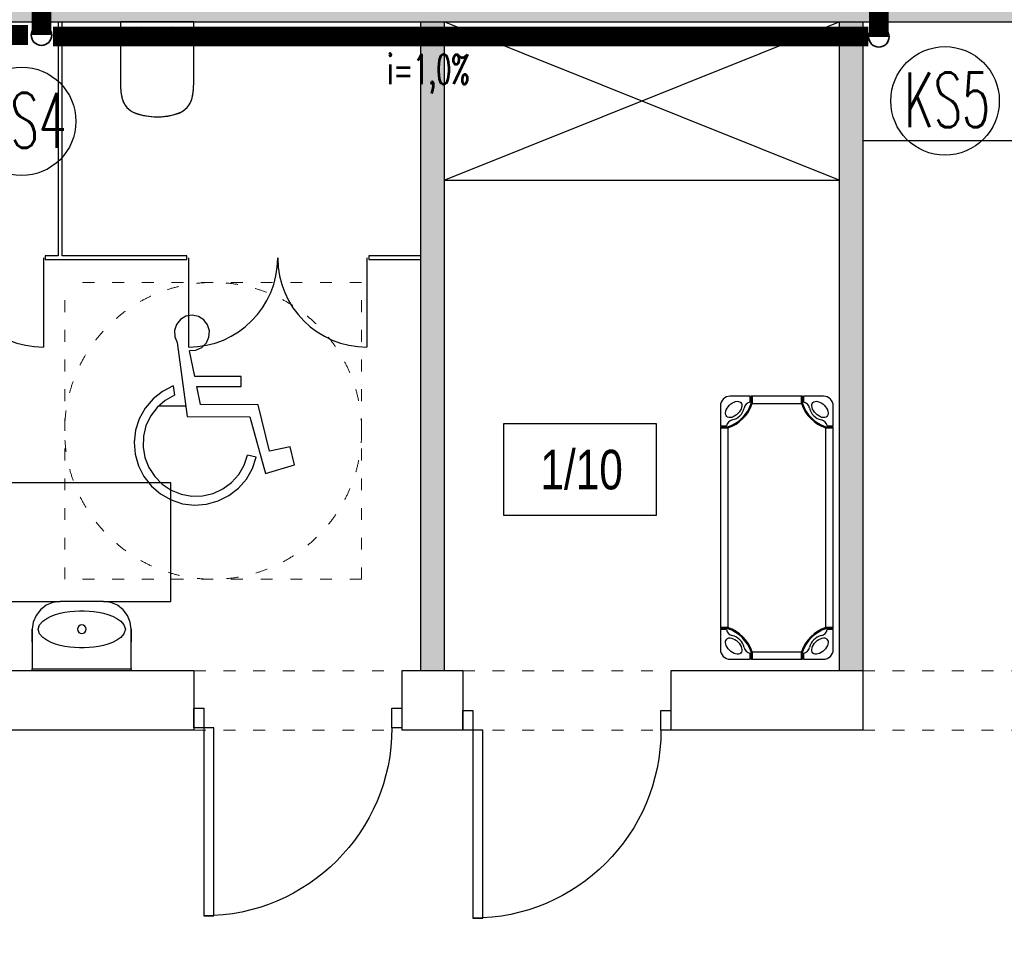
# Model space of a CAD drawing. Header units: millimetres. Extents: x 3698380 to 4312681, y 679670 to 844285.
# Tile 54 of 100: x 3979716 to 3984689, y 786330 to 791018. Entities that reach past the tile are written whole.
import ezdxf
from ezdxf.lldxf.tags import DXFTag

# ---------------------------------------------------------------- set-up
doc = ezdxf.new("R2010")
doc.units = ezdxf.units.MM
doc.header["$LTSCALE"] = 10
for name, pattern in [('ACAD_ISO03W100', [30, 12, -18]), ('ACAD_ISO10W100', [18, 12, -3, 0, -3]), ('CENTER', [2, 1.25, -0.25, 0.25, -0.25])]:
    doc.linetypes.add(name, pattern=pattern)
for name, color, linetype in [('! IS_KAN Opisy', 7, 'SOLID'), ('15_LINIA_CIENKA', 1, 'Continuous'), ('A_bloki', 252, 'Continuous'), ('A_kreskowanie', 8, 'Continuous'), ('A_opis_pom', 3, 'Continuous'), ('A_podciąg', 8, '300118_49_XR_0034$0$300118_49_XR_0033$0$( Dashed )'), ('A_sc_istn', 252, 'Continuous'), ('A_sc_proj', 2, 'Continuous'), ('A_stolarka', 252, 'Continuous'), ('A_wymiary', 1, 'Continuous'), ('MUREK', 6, 'Continuous'), ('W', 8, 'CENTER')]:
    doc.layers.add(name, color=color, linetype=linetype)
for name, color, linetype, lineweight in [('0 20 cienka', 8, 'Continuous', 20), ('A-DOOR', 7, 'Continuous', 9), ('HVAC_KS_odpływowe', 22, 'Continuous', 35), ('HVAC_KS_podposadz', 96, 'DASHED', 60), ('HVAC_KS_podstropowa', 54, 'ACAD_ISO10W100', 35), ('IS_Grafika', 7, 'Continuous', 20), ('P-SANR-FIXT', 7, 'Continuous', 9)]:
    doc.layers.add(name, color=color, linetype=linetype, lineweight=lineweight)
doc.styles.add('253.Legenda_wodkan$0$simplex', font='simplex.shx')
doc.styles.add('Strzałki', font='ic-isocp.shx', dxfattribs={"width": 0.8})
tags = doc.linetypes.add('300118_49_XR_0034$0$300118_49_XR_0033$0$( Dashed )', pattern=[0.75, 0.5, -0.25]).pattern_tags.tags
tags[6:7] = [DXFTag(74, 4), DXFTag(75, 0), DXFTag(340, '0'), DXFTag(46, 1.0), DXFTag(50, 0.0), DXFTag(44, 0.0), DXFTag(45, 0.0)]
tags[4:5] = [DXFTag(74, 4), DXFTag(75, 0), DXFTag(340, '0'), DXFTag(46, 1.0), DXFTag(50, 0.0), DXFTag(44, 0.0), DXFTag(45, 0.0)]
tags = doc.linetypes.add('DASHED', pattern=[19.05, 12.7, -6.35]).pattern_tags.tags
tags[6:7] = [DXFTag(74, 4), DXFTag(75, 0), DXFTag(340, '0'), DXFTag(46, 1.0), DXFTag(50, 0.0), DXFTag(44, 0.0), DXFTag(45, 0.0)]
tags[4:5] = [DXFTag(74, 4), DXFTag(75, 0), DXFTag(340, '0'), DXFTag(46, 1.0), DXFTag(50, 0.0), DXFTag(44, 0.0), DXFTag(45, 0.0)]
tags = doc.linetypes.add('SOLID', pattern=[10, 10, 0]).pattern_tags.tags
tags[6:7] = [DXFTag(74, 4), DXFTag(75, 0), DXFTag(340, '0'), DXFTag(46, 0.0), DXFTag(50, 0.0), DXFTag(44, 0.0), DXFTag(45, 0.0)]
tags[4:5] = [DXFTag(74, 4), DXFTag(75, 0), DXFTag(340, '0'), DXFTag(46, 0.0), DXFTag(50, 0.0), DXFTag(44, 0.0), DXFTag(45, 0.0)]

# ---------------------------------------------------------------- blocks, each defined once
blk = doc.blocks.new('Łóżeczko przedszkolne Śpioszek - niebieskie _Nowa Szkoła_ - Łóżeczko przedszkolne Śpioszek - niebieskie _Nowa Szkoła_-1786863-1 PIĘTRO')
at = {"layer": 'A_bloki'}
for p, q in [((15, 57), (5, 57)), ((15, 54), (15, 57)), ((15.5, 56.5), (15, 56.5)), ((16.03, 57), (15.5, 57)), ((15.5, 56.99), (15.5, 57)), ((15.5, 57), (15.5, 56.99)), ((16.03, 56.99), (15.5, 56.99)), ((16.03, 56.99), (15.5, 56.99)), ((116.97, 57), (16.03, 57)), ((16.03, 56.99), (16.03, 57)), ((16.03, 57), (16.03, 56.99)), ((116.97, 56.99), (16.03, 56.99)), ((16.03, 56.76), (16.03, 56.63)), ((16.03, 56.48), (16.03, 56.63)), ((16.03, 56.63), (16.03, 56.48)), ((16.03, 56.3), (16.03, 56.48)), ((16.03, 56.48), (16.03, 56.3)), ((16.03, 56.09), (16.03, 56.29)), ((16.03, 56.29), (16.03, 56.09)), ((16.03, 55.89), (16.03, 56.09)), ((16.03, 56.09), (16.03, 55.89)), ((16.03, 55.69), (16.03, 55.89)), ((16.03, 55.89), (16.03, 55.69)), ((16.03, 55.49), (16.03, 55.69)), ((16.03, 55.69), (16.03, 55.49)), ((16.03, 55.29), (16.03, 55.49)), ((16.03, 55.49), (16.03, 55.29)), ((16.03, 55.09), (16.03, 55.29)), ((16.03, 55.29), (16.03, 55.09)), ((16.03, 54.88), (16.03, 55.09)), ((16.03, 55.09), (16.03, 54.88)), ((16.03, 54.66), (16.03, 54.88)), ((16.03, 54.88), (16.03, 54.66)), ((117.5, 57), (116.97, 57)), ((116.97, 56.99), (116.97, 57)), ((116.97, 57), (116.97, 56.99)), ((117.5, 56.99), (116.97, 56.99)), ((117.5, 56.99), (116.97, 56.99)), ((116.97, 56.63), (116.97, 56.76)), ((116.97, 56.48), (116.97, 56.63)), ((116.97, 56.63), (116.97, 56.48)), ((116.97, 56.3), (116.97, 56.48)), ((116.97, 56.48), (116.97, 56.3)), ((116.97, 56.09), (116.97, 56.29)), ((116.97, 56.29), (116.97, 56.09)), ((116.97, 55.89), (116.97, 56.09)), ((116.97, 56.09), (116.97, 55.89)), ((116.97, 55.69), (116.97, 55.89)), ((116.97, 55.89), (116.97, 55.69)), ((116.97, 55.49), (116.97, 55.69)), ((116.97, 55.69), (116.97, 55.49)), ((116.97, 55.29), (116.97, 55.49)), ((116.97, 55.49), (116.97, 55.29)), ((116.97, 55.09), (116.97, 55.29)), ((116.97, 55.29), (116.97, 55.09)), ((116.97, 54.88), (116.97, 55.09)), ((116.97, 55.09), (116.97, 54.88)), ((116.97, 54.66), (116.97, 54.88)), ((116.97, 54.88), (116.97, 54.66)), ((117.5, 56.99), (117.5, 57)), ((117.5, 57), (117.5, 56.99)), ((118, 56.5), (117.5, 56.5)), ((128, 57), (118, 57)), ((118, 57), (118, 54)), ((0, 52), (0, 42)), ((15, 54.5), (15.5, 54.5)), ((16.03, 53.19), (15.5, 53.19)), ((16.03, 54.46), (16.03, 54.66)), ((16.03, 54.66), (16.03, 54.46)), ((16.03, 54.28), (16.03, 54.46)), ((16.03, 54.46), (16.03, 54.28)), ((16.03, 54.11), (16.03, 54.28)), ((16.03, 54.28), (16.03, 54.11)), ((16.03, 53.96), (16.03, 54.11)), ((16.03, 54.11), (16.03, 53.96)), ((16.03, 53.81), (16.03, 53.96)), ((16.03, 53.96), (16.03, 53.81)), ((16.03, 53.67), (16.03, 53.81)), ((16.03, 53.81), (16.03, 53.67)), ((16.03, 53.55), (16.03, 53.67)), ((16.03, 53.67), (16.03, 53.55)), ((16.03, 53.54), (16.03, 53.42)), ((116.97, 53.19), (16.03, 53.19)), ((116.97, 54.46), (116.97, 54.66)), ((116.97, 54.66), (116.97, 54.46)), ((116.97, 54.28), (116.97, 54.46)), ((116.97, 54.46), (116.97, 54.28)), ((116.97, 54.11), (116.97, 54.28)), ((116.97, 54.28), (116.97, 54.11)), ((116.97, 53.96), (116.97, 54.11)), ((116.97, 53.81), (116.97, 53.96)), ((116.97, 53.67), (116.97, 53.81)), ((116.97, 53.81), (116.97, 53.67)), ((116.97, 53.55), (116.97, 53.67)), ((116.97, 53.67), (116.97, 53.55)), ((116.97, 53.42), (116.97, 53.54)), ((117.5, 53.19), (116.97, 53.19)), ((117.5, 54.5), (118, 54.5)), ((133, 42), (133, 52)), ((0, 42), (3, 42)), ((0, 41.5), (0, 40.97)), ((0.01, 41.5), (0, 41.5)), ((0, 41.5), (0.01, 41.5)), ((0.01, 40.97), (0, 40.97)), ((0, 40.97), (0, 16.03)), ((0, 40.97), (0.01, 40.97)), ((0.01, 41.5), (0.01, 40.97)), ((0.01, 41.5), (0.01, 40.97)), ((0.01, 40.97), (0.01, 16.03)), ((0.5, 42), (0.5, 41.5)), ((2.5, 41.5), (2.5, 42)), ((3.8, 41.5), (3.8, 40.97)), ((3.81, 40.97), (3.81, 16.03)), ((129.19, 16.03), (129.19, 40.97)), ((129.2, 40.97), (129.2, 41.5)), ((130, 42), (133, 42)), ((130.5, 42), (130.5, 41.5)), ((132.5, 41.5), (132.5, 42)), ((132.99, 41.5), (133, 41.5)), ((133, 41.5), (132.99, 41.5)), ((132.99, 40.97), (132.99, 41.5)), ((132.99, 40.97), (132.99, 41.5)), ((133, 40.97), (132.99, 40.97)), ((132.99, 40.97), (133, 40.97)), ((132.99, 16.03), (132.99, 40.97)), ((133, 40.97), (133, 41.5)), ((133, 16.03), (133, 40.97)), ((0, 16.03), (0, 15.5)), ((0, 16.03), (0.01, 16.03)), ((0.01, 16.03), (0, 16.03)), ((0.01, 15.5), (0, 15.5)), ((0, 15.5), (0.01, 15.5)), ((3, 15), (0, 15)), ((0, 15), (0, 5)), ((0.01, 16.03), (0.01, 15.5)), ((0.01, 16.03), (0.01, 15.5)), ((0.5, 15.5), (0.5, 15)), ((2.5, 15), (2.5, 15.5)), ((3.8, 16.03), (3.8, 15.5)), ((129.2, 15.5), (129.2, 16.03)), ((133, 15), (130, 15)), ((130.5, 15.5), (130.5, 15)), ((132.5, 15), (132.5, 15.5)), ((132.99, 16.03), (133, 16.03)), ((132.99, 15.5), (132.99, 16.03)), ((132.99, 15.5), (132.99, 16.03)), ((133, 16.03), (132.99, 16.03)), ((132.99, 15.5), (133, 15.5)), ((133, 15.5), (132.99, 15.5)), ((133, 15.5), (133, 16.03)), ((133, 5), (133, 15)), ((5, 0), (15, 0)), ((15, 0), (15, 3)), ((15.5, 2.5), (15, 2.5)), ((15, 0.5), (15.5, 0.5)), ((15.5, 3.81), (16.03, 3.81)), ((15.5, 0.01), (15.5, 0)), ((15.5, 0), (15.5, 0.01)), ((15.5, 0.01), (16.03, 0.01)), ((15.5, 0.01), (16.03, 0.01)), ((16.03, 3.81), (116.97, 3.81)), ((16.03, 3.58), (16.03, 3.46)), ((16.03, 3.45), (16.03, 3.33)), ((16.03, 3.33), (16.03, 3.45)), ((16.03, 3.33), (16.03, 3.19)), ((16.03, 3.19), (16.03, 3.33)), ((16.03, 3.19), (16.03, 3.04)), ((16.03, 3.04), (16.03, 3.19)), ((16.03, 3.04), (16.03, 2.89)), ((16.03, 2.89), (16.03, 3.04)), ((16.03, 2.89), (16.03, 2.72)), ((16.03, 2.72), (16.03, 2.89)), ((16.03, 2.72), (16.03, 2.54)), ((16.03, 2.54), (16.03, 2.72)), ((16.03, 2.54), (16.03, 2.34)), ((16.03, 2.34), (16.03, 2.54)), ((16.03, 2.34), (16.03, 2.12)), ((16.03, 2.12), (16.03, 2.34)), ((16.03, 2.12), (16.03, 1.91)), ((16.03, 1.91), (16.03, 2.12)), ((16.03, 1.91), (16.03, 1.71)), ((16.03, 1.71), (16.03, 1.91)), ((16.03, 1.71), (16.03, 1.51)), ((16.03, 1.51), (16.03, 1.71)), ((16.03, 1.51), (16.03, 1.31)), ((16.03, 1.31), (16.03, 1.51)), ((16.03, 1.31), (16.03, 1.11)), ((16.03, 1.11), (16.03, 1.31)), ((16.03, 1.11), (16.03, 0.91)), ((16.03, 0.91), (16.03, 1.11)), ((16.03, 0.91), (16.03, 0.71)), ((16.03, 0.71), (16.03, 0.91)), ((16.03, 0.7), (16.03, 0.52)), ((16.03, 0.52), (16.03, 0.7)), ((16.03, 0.52), (16.03, 0.37)), ((16.03, 0.37), (16.03, 0.52)), ((16.03, 0.37), (16.03, 0.24)), ((16.03, 0.01), (16.03, 0)), ((16.03, 0), (16.03, 0.01)), ((16.03, 0.01), (116.97, 0.01)), ((116.97, 3.81), (117.5, 3.81)), ((116.97, 3.46), (116.97, 3.58)), ((116.97, 3.33), (116.97, 3.45)), ((116.97, 3.45), (116.97, 3.33)), ((116.97, 3.19), (116.97, 3.33)), ((116.97, 3.33), (116.97, 3.19)), ((116.97, 3.04), (116.97, 3.19)), ((116.97, 3.19), (116.97, 3.04)), ((116.97, 2.89), (116.97, 3.04)), ((116.97, 3.04), (116.97, 2.89)), ((116.97, 2.72), (116.97, 2.89)), ((116.97, 2.89), (116.97, 2.72)), ((116.97, 2.54), (116.97, 2.72)), ((116.97, 2.72), (116.97, 2.54)), ((116.97, 2.34), (116.97, 2.54)), ((116.97, 2.54), (116.97, 2.34)), ((116.97, 2.12), (116.97, 2.34)), ((116.97, 2.34), (116.97, 2.12)), ((116.97, 1.91), (116.97, 2.12)), ((116.97, 2.12), (116.97, 1.91)), ((116.97, 1.71), (116.97, 1.91)), ((116.97, 1.91), (116.97, 1.71)), ((116.97, 1.51), (116.97, 1.71)), ((116.97, 1.31), (116.97, 1.51)), ((116.97, 1.11), (116.97, 1.31)), ((116.97, 1.31), (116.97, 1.11)), ((116.97, 0.91), (116.97, 1.11)), ((116.97, 1.11), (116.97, 0.91)), ((116.97, 0.71), (116.97, 0.91)), ((116.97, 0.91), (116.97, 0.71)), ((116.97, 0.52), (116.97, 0.7)), ((116.97, 0.7), (116.97, 0.52)), ((116.97, 0.37), (116.97, 0.52)), ((116.97, 0.52), (116.97, 0.37)), ((116.97, 0.24), (116.97, 0.37)), ((116.97, 0), (116.97, 0.01)), ((116.97, 0.01), (117.5, 0.01)), ((116.97, 0.01), (117.5, 0.01)), ((116.97, 0.01), (116.97, 0)), ((118, 2.5), (117.5, 2.5)), ((117.5, 0.5), (118, 0.5)), ((117.5, 0.01), (117.5, 0)), ((117.5, 0), (117.5, 0.01)), ((118, 3), (118, 0)), ((118, 0), (128, 0)), ((15.5, 0), (16.03, 0)), ((16.03, 0), (116.97, 0)), ((116.97, 0), (117.5, 0))]:
    blk.add_line(p, q, dxfattribs=at)
at = {"layer": 'A_bloki', "flags": 128}
for points in [[(15.5, 53.19), (15.5, 53.3), (15.5, 53.42), (15.5, 53.55), (15.5, 53.67), (15.5, 53.81), (15.5, 53.96), (15.5, 54.11), (15.5, 54.28), (15.5, 54.46), (15.5, 54.66), (15.5, 54.88), (15.5, 55.09), (15.5, 55.29), (15.5, 55.49), (15.5, 55.69), (15.5, 55.89), (15.5, 56.09), (15.5, 56.3), (15.5, 56.48), (15.5, 56.63), (15.5, 56.76), (15.5, 56.87), (15.5, 56.94), (15.5, 56.99)], [(16.03, 56.63), (16.03, 56.76), (16.03, 56.87), (16.03, 56.94), (16.03, 56.99)], [(16.03, 56.99), (16.03, 56.94), (16.03, 56.87), (16.03, 56.76)], [(116.97, 56.76), (116.97, 56.87), (116.97, 56.94), (116.97, 56.99)], [(116.97, 56.99), (116.97, 56.94), (116.97, 56.87), (116.97, 56.76), (116.97, 56.63)], [(117.5, 56.99), (117.5, 56.94), (117.5, 56.87), (117.5, 56.76), (117.5, 56.63), (117.5, 56.48), (117.5, 56.3), (117.5, 56.09), (117.5, 55.89), (117.5, 55.69), (117.5, 55.49), (117.5, 55.29), (117.5, 55.09), (117.5, 54.88), (117.5, 54.66), (117.5, 54.46), (117.5, 54.28), (117.5, 54.11), (117.5, 53.96), (117.5, 53.81), (117.5, 53.67), (117.5, 53.55), (117.5, 53.42), (117.5, 53.3), (117.5, 53.19)], [(3.17, 46.76), (2.83, 47.24), (2.63, 47.84), (2.59, 48.53), (2.71, 49.29), (2.98, 50.09), (3.39, 50.9), (3.94, 51.68), (4.59, 52.41), (5.32, 53.06), (6.1, 53.61), (6.91, 54.02), (7.71, 54.29), (8.47, 54.41), (9.16, 54.37), (9.76, 54.17), (10.24, 53.83)], [(10.24, 53.83), (10.59, 53.35), (10.79, 52.75), (10.83, 52.05), (10.71, 51.29), (10.44, 50.49), (10.02, 49.69), (9.48, 48.9), (8.83, 48.17), (8.1, 47.52), (7.31, 46.98), (6.51, 46.56), (5.71, 46.29), (4.95, 46.17), (4.25, 46.21), (3.65, 46.41), (3.17, 46.76)], [(16.03, 53.19), (16.03, 53.3), (16.03, 53.42), (16.03, 53.54)], [(16.03, 53.42), (16.03, 53.3), (16.03, 53.19)], [(116.97, 54.11), (116.97, 53.96), (116.97, 53.81)], [(116.97, 53.54), (116.97, 53.42), (116.97, 53.3), (116.97, 53.19)], [(116.97, 53.19), (116.97, 53.3), (116.97, 53.42)], [(129.83, 46.76), (129.35, 46.41), (128.75, 46.21), (128.05, 46.17), (127.29, 46.29), (126.49, 46.56), (125.69, 46.98), (124.9, 47.52), (124.17, 48.17), (123.52, 48.9), (122.98, 49.69), (122.56, 50.49), (122.29, 51.29), (122.17, 52.05), (122.21, 52.75), (122.41, 53.35), (122.76, 53.83)], [(122.76, 53.83), (123.24, 54.17), (123.84, 54.37), (124.53, 54.41), (125.29, 54.29), (126.09, 54.02), (126.9, 53.61), (127.68, 53.06), (128.41, 52.41), (129.06, 51.68), (129.61, 50.9), (130.02, 50.09), (130.29, 49.29), (130.41, 48.53), (130.37, 47.84), (130.17, 47.24), (129.83, 46.76)], [(0.01, 41.5), (0.06, 41.5), (0.13, 41.5), (0.24, 41.5), (0.37, 41.5), (0.52, 41.5), (0.7, 41.5), (0.91, 41.5), (1.11, 41.5), (1.31, 41.5), (1.51, 41.5), (1.71, 41.5), (1.91, 41.5), (2.12, 41.5), (2.34, 41.5), (2.54, 41.5), (2.72, 41.5), (2.89, 41.5), (3.04, 41.5), (3.19, 41.5), (3.33, 41.5), (3.45, 41.5), (3.58, 41.5), (3.7, 41.5), (3.81, 41.5)], [(3.81, 40.97), (3.7, 40.97), (3.58, 40.97), (3.45, 40.97), (3.33, 40.97), (3.19, 40.97), (3.04, 40.97), (2.89, 40.97), (2.72, 40.97), (2.54, 40.97), (2.34, 40.97), (2.12, 40.97), (1.91, 40.97), (1.71, 40.97), (1.51, 40.97), (1.31, 40.97), (1.11, 40.97), (0.91, 40.97), (0.7, 40.97), (0.52, 40.97), (0.37, 40.97), (0.24, 40.97), (0.13, 40.97), (0.06, 40.97), (0.01, 40.97)], [(0.01, 40.97), (0.06, 40.97), (0.13, 40.97), (0.24, 40.97), (0.37, 40.97), (0.52, 40.97), (0.7, 40.97), (0.91, 40.97), (1.11, 40.97), (1.31, 40.97), (1.51, 40.97), (1.71, 40.97), (1.91, 40.97), (2.12, 40.97), (2.34, 40.97), (2.54, 40.97), (2.72, 40.97), (2.89, 40.97), (3.04, 40.97), (3.19, 40.97), (3.33, 40.97), (3.45, 40.97), (3.58, 40.97), (3.7, 40.97), (3.81, 40.97)], [(129.19, 41.5), (129.3, 41.5), (129.42, 41.5), (129.55, 41.5), (129.67, 41.5), (129.81, 41.5), (129.96, 41.5), (130.11, 41.5), (130.28, 41.5), (130.46, 41.5), (130.66, 41.5), (130.88, 41.5), (131.09, 41.5), (131.29, 41.5), (131.49, 41.5), (131.69, 41.5), (131.89, 41.5), (132.09, 41.5), (132.3, 41.5), (132.48, 41.5), (132.63, 41.5), (132.76, 41.5), (132.87, 41.5), (132.94, 41.5), (132.99, 41.5)], [(132.99, 40.97), (132.94, 40.97), (132.87, 40.97), (132.76, 40.97), (132.63, 40.97), (132.48, 40.97), (132.3, 40.97), (132.09, 40.97), (131.89, 40.97), (131.69, 40.97), (131.49, 40.97), (131.29, 40.97), (131.09, 40.97), (130.88, 40.97), (130.66, 40.97), (130.46, 40.97), (130.28, 40.97), (130.11, 40.97), (129.96, 40.97), (129.81, 40.97), (129.67, 40.97), (129.55, 40.97), (129.42, 40.97), (129.3, 40.97), (129.19, 40.97)], [(129.19, 40.97), (129.3, 40.97), (129.42, 40.97), (129.55, 40.97), (129.67, 40.97), (129.81, 40.97), (129.96, 40.97), (130.11, 40.97), (130.28, 40.97), (130.46, 40.97), (130.66, 40.97), (130.88, 40.97), (131.09, 40.97), (131.29, 40.97), (131.49, 40.97), (131.69, 40.97), (131.89, 40.97), (132.09, 40.97), (132.3, 40.97), (132.48, 40.97), (132.63, 40.97), (132.76, 40.97), (132.87, 40.97), (132.94, 40.97), (132.99, 40.97)], [(0.01, 16.03), (0.06, 16.03), (0.13, 16.03), (0.24, 16.03), (0.37, 16.03), (0.52, 16.03), (0.7, 16.03), (0.91, 16.03), (1.11, 16.03), (1.31, 16.03), (1.51, 16.03), (1.71, 16.03), (1.91, 16.03), (2.12, 16.03), (2.34, 16.03), (2.54, 16.03), (2.72, 16.03), (2.89, 16.03), (3.04, 16.03), (3.19, 16.03), (3.33, 16.03), (3.45, 16.03), (3.58, 16.03), (3.7, 16.03), (3.81, 16.03)], [(3.81, 16.03), (3.7, 16.03), (3.58, 16.03), (3.45, 16.03), (3.33, 16.03), (3.19, 16.03), (3.04, 16.03), (2.89, 16.03), (2.72, 16.03), (2.54, 16.03), (2.34, 16.03), (2.12, 16.03), (1.91, 16.03), (1.71, 16.03), (1.51, 16.03), (1.31, 16.03), (1.11, 16.03), (0.91, 16.03), (0.7, 16.03), (0.52, 16.03), (0.37, 16.03), (0.24, 16.03), (0.13, 16.03), (0.06, 16.03), (0.01, 16.03)], [(3.81, 15.5), (3.7, 15.5), (3.58, 15.5), (3.45, 15.5), (3.33, 15.5), (3.19, 15.5), (3.04, 15.5), (2.89, 15.5), (2.72, 15.5), (2.54, 15.5), (2.34, 15.5), (2.12, 15.5), (1.91, 15.5), (1.71, 15.5), (1.51, 15.5), (1.31, 15.5), (1.11, 15.5), (0.91, 15.5), (0.7, 15.5), (0.52, 15.5), (0.37, 15.5), (0.24, 15.5), (0.13, 15.5), (0.06, 15.5), (0.01, 15.5)], [(129.19, 16.03), (129.3, 16.03), (129.42, 16.03), (129.55, 16.03), (129.67, 16.03), (129.81, 16.03), (129.96, 16.03), (130.11, 16.03), (130.28, 16.03), (130.46, 16.03), (130.66, 16.03), (130.88, 16.03), (131.09, 16.03), (131.29, 16.03), (131.49, 16.03), (131.69, 16.03), (131.89, 16.03), (132.09, 16.03), (132.3, 16.03), (132.48, 16.03), (132.63, 16.03), (132.76, 16.03), (132.87, 16.03), (132.94, 16.03), (132.99, 16.03)], [(132.99, 16.03), (132.94, 16.03), (132.87, 16.03), (132.76, 16.03), (132.63, 16.03), (132.48, 16.03), (132.3, 16.03), (132.09, 16.03), (131.89, 16.03), (131.69, 16.03), (131.49, 16.03), (131.29, 16.03), (131.09, 16.03), (130.88, 16.03), (130.66, 16.03), (130.46, 16.03), (130.28, 16.03), (130.11, 16.03), (129.96, 16.03), (129.81, 16.03), (129.67, 16.03), (129.55, 16.03), (129.42, 16.03), (129.3, 16.03), (129.19, 16.03)], [(132.99, 15.5), (132.94, 15.5), (132.87, 15.5), (132.76, 15.5), (132.63, 15.5), (132.48, 15.5), (132.3, 15.5), (132.09, 15.5), (131.89, 15.5), (131.69, 15.5), (131.49, 15.5), (131.29, 15.5), (131.09, 15.5), (130.88, 15.5), (130.66, 15.5), (130.46, 15.5), (130.28, 15.5), (130.11, 15.5), (129.96, 15.5), (129.81, 15.5), (129.67, 15.5), (129.55, 15.5), (129.42, 15.5), (129.3, 15.5), (129.19, 15.5)], [(10.24, 3.17), (9.76, 2.83), (9.16, 2.63), (8.47, 2.59), (7.71, 2.71), (6.91, 2.98), (6.1, 3.39), (5.32, 3.94), (4.59, 4.59), (3.94, 5.32), (3.39, 6.1), (2.98, 6.91), (2.71, 7.71), (2.59, 8.47), (2.63, 9.16), (2.83, 9.76), (3.17, 10.24)], [(3.17, 10.24), (3.65, 10.59), (4.25, 10.79), (4.95, 10.83), (5.71, 10.71), (6.51, 10.44), (7.31, 10.02), (8.1, 9.48), (8.83, 8.83), (9.48, 8.1), (10.02, 7.31), (10.44, 6.51), (10.71, 5.71), (10.83, 4.95), (10.79, 4.25), (10.59, 3.65), (10.24, 3.17)], [(122.76, 3.17), (122.41, 3.65), (122.21, 4.25), (122.17, 4.95), (122.29, 5.71), (122.56, 6.51), (122.98, 7.31), (123.52, 8.1), (124.17, 8.83), (124.9, 9.48), (125.69, 10.02), (126.49, 10.44), (127.29, 10.71), (128.05, 10.83), (128.75, 10.79), (129.35, 10.59), (129.83, 10.24)], [(129.83, 10.24), (130.17, 9.76), (130.37, 9.16), (130.41, 8.47), (130.29, 7.71), (130.02, 6.91), (129.61, 6.1), (129.06, 5.32), (128.41, 4.59), (127.68, 3.94), (126.9, 3.39), (126.09, 2.98), (125.29, 2.71), (124.53, 2.59), (123.84, 2.63), (123.24, 2.83), (122.76, 3.17)], [(15.5, 0.01), (15.5, 0.06), (15.5, 0.13), (15.5, 0.24), (15.5, 0.37), (15.5, 0.52), (15.5, 0.7), (15.5, 0.91), (15.5, 1.11), (15.5, 1.31), (15.5, 1.51), (15.5, 1.71), (15.5, 1.91), (15.5, 2.12), (15.5, 2.34), (15.5, 2.54), (15.5, 2.72), (15.5, 2.89), (15.5, 3.04), (15.5, 3.19), (15.5, 3.33), (15.5, 3.45), (15.5, 3.58), (15.5, 3.7), (15.5, 3.81)], [(16.03, 3.81), (16.03, 3.7), (16.03, 3.58)], [(16.03, 3.46), (16.03, 3.58), (16.03, 3.7), (16.03, 3.81)], [(16.03, 0.01), (16.03, 0.06), (16.03, 0.13), (16.03, 0.24), (16.03, 0.37)], [(16.03, 0.24), (16.03, 0.13), (16.03, 0.06), (16.03, 0.01)], [(116.97, 3.58), (116.97, 3.7), (116.97, 3.81)], [(116.97, 3.81), (116.97, 3.7), (116.97, 3.58), (116.97, 3.46)], [(116.97, 1.71), (116.97, 1.51), (116.97, 1.31)], [(116.97, 0.37), (116.97, 0.24), (116.97, 0.13), (116.97, 0.06), (116.97, 0.01)], [(116.97, 0.01), (116.97, 0.06), (116.97, 0.13), (116.97, 0.24)], [(117.5, 3.81), (117.5, 3.7), (117.5, 3.58), (117.5, 3.45), (117.5, 3.33), (117.5, 3.19), (117.5, 3.04), (117.5, 2.89), (117.5, 2.72), (117.5, 2.54), (117.5, 2.34), (117.5, 2.12), (117.5, 1.91), (117.5, 1.71), (117.5, 1.51), (117.5, 1.31), (117.5, 1.11), (117.5, 0.91), (117.5, 0.7), (117.5, 0.52), (117.5, 0.37), (117.5, 0.24), (117.5, 0.13), (117.5, 0.06), (117.5, 0.01)]]:
    blk.add_lwpolyline(points, dxfattribs=at)
at = {"layer": 'A_bloki'}
for centre, radius, start, end in [((5, 52), 5, 90, 180), ((128, 52), 5, 360, 90), ((-2.3, 59.3), 19.31, 288.3867, 341.5695), ((-2.3, 59.3), 18.81, 288.8936, 341.0613), ((4.3, 52.7), 7.89, 282.451, 347.549), ((16, 50), 4.12, 104.0321, 165.9679), ((135.3, 59.3), 19.31, 198.4305, 251.6133), ((135.3, 59.3), 18.81, 198.9387, 251.1064), ((117, 50), 4.12, 14.0321, 75.9679), ((128.7, 52.7), 7.89, 192.451, 257.549), ((6.98, 41.02), 4.1, 103.8707, 166.1293), ((126.02, 41.02), 4.1, 13.8707, 76.1293), ((6.98, 15.98), 4.1, 193.8707, 256.1293), ((-2.3, -2.3), 19.31, 18.4305, 71.6133), ((-2.3, -2.3), 18.81, 18.9387, 71.1064), ((135.3, -2.3), 19.31, 108.3867, 161.5695), ((135.3, -2.3), 18.81, 108.8936, 161.0613), ((126.02, 15.98), 4.1, 283.8707, 346.1293), ((4.3, 4.3), 7.89, 12.451, 77.549), ((128.7, 4.3), 7.89, 102.451, 167.549), ((5, 5), 5, 180, 270), ((16, 7), 4.12, 194.0321, 255.9679), ((117, 7), 4.12, 284.0321, 345.9679), ((128, 5), 5, 270, 360)]:
    blk.add_arc(centre, radius, start, end, dxfattribs=at)
for points in [[(15.5, 56.99), (15.5, 56.96), (15.5, 56.94), (15.5, 56.91)], [(117.5, 56.91), (117.5, 56.94), (117.5, 56.96), (117.5, 56.99)], [(0.09, 41.5), (0.06, 41.5), (0.04, 41.5), (0.01, 41.5)], [(132.99, 41.5), (132.96, 41.5), (132.94, 41.5), (132.91, 41.5)], [(0.01, 15.5), (0.04, 15.5), (0.06, 15.5), (0.09, 15.5)], [(132.91, 15.5), (132.94, 15.5), (132.96, 15.5), (132.99, 15.5)], [(15.5, 0.09), (15.5, 0.06), (15.5, 0.04), (15.5, 0.01)], [(117.5, 0.01), (117.5, 0.04), (117.5, 0.06), (117.5, 0.09)]]:
    blk.add_open_spline(points, degree=3, dxfattribs=at)
blk = doc.blocks.new('BS_WC WISZĄCE 2 - PlumbingFixture_GroheLimited_EuroCeramicFloorstandingWC_39329000_METRIC - 39329000-V9-1 PIĘTRO')
at = {"layer": 'A_bloki'}
for p, q in [((-18.54, 30.72), (-18.54, 8.6)), ((18.54, 8.6), (18.54, 30.72)), ((-18.54, 8.6), (-18.54, 0)), ((-10.24, 5.43), (-10.24, 4.1)), ((-5.26, 4.1), (-5.26, 5.36)), ((5.26, 5.36), (5.26, 4.1)), ((10.24, 4.1), (10.24, 5.43)), ((18.54, 0), (18.54, 8.6)), ((-18.54, 0), (18.54, 0)), ((-10.24, 4.1), (-7.75, 2.67)), ((-7.75, 2.67), (-5.26, 4.1)), ((5.26, 4.1), (7.75, 2.67)), ((7.75, 2.67), (10.24, 4.1))]:
    blk.add_line(p, q, dxfattribs=at)
at = {"layer": 'A_bloki', "flags": 128}
for points in [[(-10.72, 46.24), (-11.12, 46.09), (-11.52, 45.93), (-11.91, 45.75), (-12.29, 45.55), (-12.67, 45.34), (-13.03, 45.12), (-13.39, 44.88), (-13.74, 44.62), (-14.07, 44.36), (-14.4, 44.07), (-14.71, 43.78), (-15.01, 43.48), (-15.3, 43.16), (-15.58, 42.83), (-15.84, 42.49), (-16.09, 42.14), (-16.33, 41.78), (-16.55, 41.41), (-16.75, 41.03), (-16.94, 40.65), (-17.12, 40.26), (-17.28, 39.86), (-17.42, 39.45), (-17.55, 39.04), (-17.66, 38.63), (-17.71, 38.38)], [(-5.51, 47.56), (-6.16, 47.45), (-7.45, 47.18), (-8.73, 46.86), (-9.99, 46.48), (-10.72, 46.24)], [(-0.07, 48.03), (-0.93, 48.02), (-2.25, 47.96), (-3.56, 47.84), (-4.86, 47.67), (-5.36, 47.59)], [(10.72, 46.24), (9.47, 46.64), (8.2, 47), (6.92, 47.3), (5.63, 47.55), (4.32, 47.75), (3.02, 47.89), (1.7, 47.99), (0.39, 48.03), (0.06, 48.03)], [(17.71, 38.38), (17.61, 38.8), (17.5, 39.21), (17.36, 39.62), (17.21, 40.03), (17.05, 40.42), (16.87, 40.81), (16.67, 41.19), (16.46, 41.57), (16.23, 41.93), (15.99, 42.29), (15.74, 42.63), (15.47, 42.97), (15.19, 43.29), (14.89, 43.6), (14.58, 43.91), (14.27, 44.19), (13.94, 44.47), (13.59, 44.73), (13.24, 44.98), (12.88, 45.21), (12.51, 45.43), (12.14, 45.63), (11.75, 45.82), (11.36, 46), (10.96, 46.15), (10.72, 46.24)], [(-17.71, 38.38), (-17.99, 36.98), (-18.21, 35.57), (-18.31, 34.71)], [(18.32, 34.67), (18.29, 35.01), (18.09, 36.42), (17.83, 37.83), (17.71, 38.38)], [(-18.34, 34.48), (-18.38, 34.14), (-18.49, 32.72), (-18.54, 31.29), (-18.54, 30.72)], [(18.54, 30.72), (18.52, 32.15), (18.43, 33.58), (18.34, 34.44)]]:
    blk.add_lwpolyline(points, dxfattribs=at)
at = {"layer": 'A_bloki'}
for centre, radius, start, end in [((-7.22, 36.08), 10.74, 109.0058, 167.6399), ((0, 15.11), 32.92, 70.9942, 109.0058), ((7.22, 36.08), 10.74, 12.3601, 70.9942), ((17.25, 30.72), 35.79, 167.6399, 180), ((-17.25, 30.72), 35.79, 360, 12.3601), ((-15.44, 8.6), 3.1, 180, 214.986), ((15.44, 8.6), 3.1, 325.014, 360)]:
    blk.add_arc(centre, radius, start, end, dxfattribs=at)
for points, knots in [([(-17.98, 6.82), (-17.87, 6.66), (-17.62, 6.36), (-17.24, 6.08), (-16.96, 5.92), (-16.79, 5.84), (-16.66, 5.79), (-16.53, 5.74), (-16.4, 5.69), (-16.27, 5.66), (-16.13, 5.63), (-15.99, 5.6), (-15.8, 5.58), (-15.66, 5.56), (-15.56, 5.56)], [-1, -1, -1, -1, -0.8, -0.6, -0.5, -0.45, -0.4, -0.35, -0.3, -0.25, -0.2, -0.15, -0.1, 0, 0, 0, 0]), ([(15.56, 5.56), (15.7, 5.57), (15.89, 5.58), (16.1, 5.62), (16.23, 5.65), (16.4, 5.69), (16.57, 5.75), (16.7, 5.8), (16.89, 5.88), (17.2, 6.05), (17.62, 6.36), (17.87, 6.66), (17.98, 6.82)], [-1, -1, -1, -1, -0.85, -0.8125, -0.775, -0.7, -0.625, -0.5875, -0.55, -0.4, -0.2, 0, 0, 0, 0])]:
    blk.add_open_spline(points, degree=3, knots=knots, dxfattribs=at)
blk.add_open_spline([(-15.56, 5.56), (-14.52, 5.52), (-12.45, 5.46), (-9.34, 5.4), (-6.23, 5.35), (-3.12, 5.33), (0, 5.33), (3.11, 5.33), (6.23, 5.35), (9.34, 5.4), (12.45, 5.46), (14.52, 5.52), (15.56, 5.56)], degree=3, dxfattribs=at)
blk = doc.blocks.new('Umywalka toaletowa - 35x50 cm-976482-1 PIĘTRO')
at = {"layer": 'A_bloki'}
for p, q in [((11, 35), (-11, 35)), ((-25, 21), (-25, 1)), ((25, 1), (25, 21)), ((-25, 1), (25, 1))]:
    blk.add_line(p, q, dxfattribs=at)
at = {"layer": 'A_bloki', "flags": 128}
for points in [[(-11, 35), (-14.62, 34.52), (-18, 33.12), (-20.9, 30.9), (-23.12, 28), (-24.52, 24.62), (-25, 21)], [(25, 21), (24.52, 24.62), (23.12, 28), (20.9, 30.9), (18, 33.12), (14.62, 34.52), (11, 35)], [(-22, 21), (-21.32, 23.31), (-19.71, 25.14), (-17.72, 26.53), (-15.53, 27.61), (-13.24, 28.45), (-10.9, 29.11), (-8.5, 29.61), (-6.09, 29.97), (-3.66, 30.2), (-1.22, 30.32), (1.22, 30.32), (3.66, 30.2), (6.09, 29.97), (8.51, 29.61), (10.9, 29.11), (13.24, 28.45), (15.53, 27.61), (17.71, 26.54), (19.72, 25.14), (21.31, 23.31), (22, 21)], [(-25, 14.55), (-25, 15.39), (-25, 17.3), (-25, 19.17), (-25, 21)], [(22, 21), (21.31, 18.69), (19.72, 16.86), (17.71, 15.46), (15.53, 14.39), (13.24, 13.55), (10.9, 12.89), (8.51, 12.39), (6.09, 12.03), (3.66, 11.8), (1.22, 11.68), (-1.22, 11.68), (-3.66, 11.8), (-6.09, 12.03), (-8.5, 12.39), (-10.9, 12.89), (-13.24, 13.55), (-15.53, 14.39), (-17.72, 15.47), (-19.71, 16.86), (-21.32, 18.69), (-22, 21)], [(25, 21), (25, 19.17), (25, 17.3), (25, 15.39), (25, 14.55)], [(-25, 0), (-25, 0.72), (-25, 0.88)], [(25, 0.86), (25, 0.72), (25, 0)]]:
    blk.add_lwpolyline(points, dxfattribs=at)
at = {"layer": 'A_bloki'}
for start, end in [(0, 180), (180, 0)]:
    blk.add_arc((0, 21), 2.19, start, end, dxfattribs=at)
for points in [[(-25, 0), (-25, 0.22), (-25, 0.59), (-25, 0.93), (-25, 1), (-25, 1)], [(25, 1), (25, 1), (25, 0.93), (25, 0.59), (25, 0.22), (25, 0)]]:
    blk.add_open_spline(points, degree=3, dxfattribs=at)
at = {"layer": 'A_podciąg'}
for p, q in [((-45, 95), (-45, 35)), ((45, 95), (-45, 95)), ((45, 35), (45, 95)), ((-45, 35), (-11, 35)), ((11, 35), (45, 35))]:
    blk.add_line(p, q, dxfattribs=at)
blk = doc.blocks.new('Drzwi-dwuskrzydłowe-panelowe - D 80x200 OŚCIEŻNICA-1 DRZWI-5-976485-1 PIĘTRO')
at = {"layer": 'A_bloki'}
for p, q in [((-45, 0), (-45, -45)), ((45, 0), (45, -45))]:
    blk.add_line(p, q, dxfattribs=at)
for centre, start, end in [((-45, 0), 270, 0), ((45, 0), 180, 270)]:
    blk.add_arc(centre, 45, start, end, dxfattribs=at)
blk = doc.blocks.new('Drzwi-jednoskrzydłowe-panelowe - D-1 90x200 OŚCIEŻNICA-5 DRZWI-5-1256997-1 PIĘTRO')
at = {"layer": 'A_stolarka'}
for p, q in [((-47.5, 0), (-52.5, 0)), ((-52.5, 0), (-52.5, -10)), ((-47.5, -10), (-47.5, 0)), ((47.5, 0), (47.5, -10)), ((52.5, 0), (47.5, 0)), ((52.5, -10), (52.5, 0)), ((-52.5, -10), (-47.5, -10)), ((42.5, -10), (47.5, -10)), ((42.5, -105), (42.5, -10)), ((42.5, -10), (47.5, -10)), ((42.5, -105), (42.5, -10)), ((47.5, -10), (52.5, -10)), ((47.5, -10), (47.5, -105)), ((47.5, -10), (47.5, -105)), ((47.5, -105), (42.5, -105)), ((47.5, -105), (42.5, -105))]:
    blk.add_line(p, q, dxfattribs=at)
at = {"layer": 'A_stolarka', "lineweight": 18}
for p, q in [((-52.5, 0), (-47.5, 0)), ((-47.5, 0), (-47.5, -10)), ((47.5, -10), (47.5, 0)), ((47.5, 0), (52.5, 0)), ((-52.5, -10), (-52.5, -6.25)), ((52.5, -6.25), (52.5, -10)), ((-47.5, -10), (-52.5, -10)), ((52.5, -10), (47.5, -10))]:
    blk.add_line(p, q, dxfattribs=at)
at = {"layer": 'A_stolarka'}
blk.add_arc((47.5, -10), 95, 180, 270, dxfattribs=at)
blk = doc.blocks.new('A$C39F57054')
at = {"layer": '15_LINIA_CIENKA', "color": 8, "lineweight": 25}
for p, q in [((21.78, 79.55), (19.47, 78.21)), ((24.42, 79.99), (21.78, 79.55)), ((27.04, 79.47), (24.42, 79.99)), ((29.31, 78.06), (27.04, 79.47)), ((17.79, 76.13), (16.95, 73.6)), ((19.47, 78.21), (17.79, 76.13)), ((30.93, 75.93), (29.31, 78.06)), ((31.69, 73.37), (30.93, 75.93)), ((16.95, 73.6), (17.06, 70.93)), ((17.06, 70.93), (18.1, 68.47)), ((30.38, 68.28), (31.5, 70.7)), ((31.5, 70.7), (31.69, 73.37)), ((18.1, 68.47), (22.27, 37.34)), ((26.02, 65.33), (28.47, 66.41)), ((28.47, 66.41), (30.38, 68.28)), ((25.53, 54.23), (23.33, 65.02)), ((23.35, 65.19), (26.02, 65.33)), ((45.01, 54.15), (25.53, 54.23)), ((45, 49.89), (45.01, 54.15)), ((16.44, 50.18), (11.91, 47.86)), ((16.44, 50.18), (16.95, 46.37)), ((27.96, 42.35), (26.4, 49.97)), ((26.4, 49.97), (45, 49.89)), ((11.91, 47.86), (7.93, 44.7)), ((16.95, 46.37), (13.02, 44.12)), ((7.93, 44.7), (4.64, 40.82)), ((13.02, 44.12), (9.62, 41.12)), ((52.21, 42.25), (27.96, 42.35)), ((57.02, 22.69), (52.21, 42.25)), ((4.64, 40.82), (2.16, 36.38)), ((6.9, 37.49), (4.97, 33.4)), ((9.62, 41.12), (6.9, 37.49)), ((22.27, 37.34), (48.72, 37.23)), ((2.16, 36.38), (0.59, 31.55)), ((4.97, 33.4), (3.91, 28.99)), ((48.72, 37.23), (55.24, 13.3)), ((0.59, 31.55), (0, 26.5)), ((0, 26.5), (0.4, 21.43)), ((3.91, 28.99), (3.76, 24.47)), ((0.4, 21.43), (1.78, 16.53)), ((3.76, 24.47), (4.53, 20)), ((46.3, 16.77), (47.74, 21.06)), ((51.37, 20.24), (47.74, 21.06)), ((65.68, 24.58), (57.02, 22.69)), ((67.54, 17.02), (65.68, 24.58)), ((4.53, 20), (6.19, 15.79)), ((44.01, 12.86), (46.3, 16.77)), ((49.76, 15.42), (51.37, 20.24)), ((55.24, 13.3), (67.54, 17.02)), ((1.78, 16.53), (4.08, 12)), ((6.19, 15.79), (8.66, 11.99)), ((40.98, 9.49), (44.01, 12.86)), ((47.25, 11), (49.76, 15.42)), ((4.08, 12), (7.23, 8)), ((8.66, 11.99), (11.85, 8.78)), ((11.85, 8.78), (15.62, 6.27)), ((37.34, 6.8), (40.98, 9.49)), ((43.92, 7.15), (47.25, 11)), ((7.23, 8), (11.09, 4.69)), ((11.09, 4.69), (15.52, 2.2)), ((15.62, 6.27), (19.83, 4.58)), ((19.83, 4.58), (24.28, 3.77)), ((28.81, 3.89), (33.22, 4.91)), ((33.22, 4.91), (37.34, 6.8)), ((39.91, 4.02), (43.92, 7.15)), ((15.52, 2.2), (20.35, 0.61)), ((20.35, 0.61), (25.4, 0)), ((24.28, 3.77), (28.81, 3.89)), ((25.4, 0), (30.47, 0.38)), ((30.47, 0.38), (35.37, 1.74)), ((35.37, 1.74), (39.91, 4.02))]:
    blk.add_line(p, q, dxfattribs=at)
at = {"layer": 'W', "color": 8, "linetype": 'Continuous', "ltscale": 4}
blk.add_line((21.69, 41.7), (10.28, 41.7), dxfattribs=at)
blk = doc.blocks.new('d')
at = {"layer": 'A_kreskowanie', "ltscale": 2}
h = blk.add_hatch(color=252, dxfattribs=at)
h.dxf.hatch_style = 1
h.paths.add_polyline_path([(3731432.76, 791007.02), (3731312.76, 791007.02), (3731312.76, 789647.02), (3731432.76, 789647.02)])
h.paths.add_polyline_path([(3732874.74, 789327.02), (3732874.74, 789347.02), (3731432.76, 789347.02), (3731432.76, 789227.02), (3732874.74, 789227.02)])
h.paths.add_polyline_path([(3732754.74, 789227.02), (3732634.74, 789227.02), (3732634.74, 789127.02), (3732754.74, 789127.02)])
h.paths.add_polyline_path([(3734281.53, 789347.02), (3733874.74, 789347.02), (3733874.74, 789227.02), (3734281.53, 789227.02)])
h.paths.add_polyline_path([(3734161.53, 791007.02), (3734041.53, 791007.02), (3734041.53, 790927.02), (3734041.53, 790357.02), (3734041.53, 789347.02), (3734161.53, 789347.02)])
h.paths.add_polyline_path([(3736381.9, 791007.02), (3736261.9, 791007.02), (3736261.9, 789347.02), (3735463.65, 789347.02), (3735314.74, 789347.02), (3735314.74, 789227.02), (3736381.9, 789227.02)])
h.paths.add_polyline_path([(3735583.65, 789227.02), (3735463.65, 789227.02), (3735463.65, 787727.02), (3735583.65, 787727.02)])
h.paths.add_polyline_path([(3732754.74, 788122.56), (3732634.74, 788122.56), (3732634.74, 787727.02), (3732754.74, 787727.02)])
h.paths.add_polyline_path([(3731432.76, 789527.02), (3731312.76, 789527.02), (3731312.76, 787727.02), (3731432.76, 787727.02)])
h.paths.add_polyline_path([(3730049.12, 787727.02), (3729235.08, 787727.02), (3729235.08, 787627.02), (3729285.08, 787627.02), (3729285.08, 787527.02, 0.0278424), (3729290.65, 787427.02), (3730049.12, 787427.02)])
h.paths.add_polyline_path([(3729285.08, 787527.02), (3729235.08, 787527.02), (3729235.08, 787427.02), (3729290.65, 787427.02, -0.0278424)], flags=17)
h.paths.add_polyline_path([(3729285.08, 787627.02), (3729235.08, 787627.02), (3729235.08, 787527.02), (3729285.08, 787527.02)], flags=17)
h.paths.add_polyline_path([(3729114.74, 784607.02), (3728714.74, 784607.02), (3728714.74, 783607.02), (3729114.74, 783607.02)])
h.paths.add_polyline_path([(3729220.66, 783607.02), (3729114.74, 783607.02), (3729114.74, 783487.02), (3729220.66, 783487.02)])
h.paths.add_polyline_path([(3729309.74, 783607.02), (3729220.66, 783607.02), (3729220.66, 783487.02), (3729309.74, 783487.02)])
h.paths.add_polyline_path([(3732204.74, 783607.02), (3730709.74, 783607.02), (3730709.74, 783487.02), (3732204.74, 783487.02)])
h.paths.add_polyline_path([(3732324.74, 783707.02), (3732204.74, 783707.02), (3732204.74, 781627.02), (3732324.74, 781627.02)])
h.paths.add_polyline_path([(3735344.74, 786027.02), (3735224.74, 786027.02), (3732324.74, 786027.02), (3732324.74, 785907.02), (3735224.74, 785907.02), (3735224.74, 781627.02), (3735344.74, 781627.02)])
h.paths.add_polyline_path([(3744114.74, 791127.02), (3735314.74, 791127.02), (3735314.74, 791007.02), (3744114.74, 791007.02)])
h.paths.add_polyline_path([(3740100.05, 791007.02), (3739980.05, 791007.02), (3739980.05, 787727.02), (3740100.05, 787727.02)])
h.paths.add_polyline_path([(3742214.74, 791007.02), (3742094.74, 791007.02), (3742094.74, 787727.02), (3742214.74, 787727.02)])
h.paths.add_polyline_path([(3727024.74, 793327.02), (3726904.74, 793327.02), (3726904.74, 789127.02), (3727024.74, 789127.02)])
at = {"layer": '0 20 cienka', "color": 252, "linetype": 'ACAD_ISO03W100', "ltscale": 0.5}
for p, q in [((3738182.91, 788189.98), (3738182.91, 789689.98)), ((3739682.91, 789689.98), (3738182.91, 789689.98)), ((3739682.91, 788189.98), (3739682.91, 789689.98)), ((3739682.91, 788189.98), (3738182.91, 788189.98)), ((3738835.51, 787727.02), (3739885.51, 787727.02)), ((3740194.58, 787727.02), (3741244.58, 787727.02)), ((3742214.74, 787727.02), (3744114.74, 787727.02)), ((3738835.51, 787427.02), (3739885.51, 787427.02)), ((3740194.58, 787427.02), (3741244.58, 787427.02)), ((3742214.74, 787427.02), (3744114.74, 787427.02))]:
    blk.add_line(p, q, dxfattribs=at)
blk.add_circle((3738932.91, 788939.98), 750, dxfattribs=at)
at = {"layer": 'A_bloki', "color": 252, "linetype": 'Continuous'}
for p, q in [((3740100.05, 790207.02), (3742094.74, 791007.02)), ((3742094.74, 790207.02), (3740100.05, 791007.02))]:
    blk.add_line(p, q, dxfattribs=at)
for points in [[(3742214.74, 790407.02), (3744114.74, 790407.02)], [(3740100.05, 790207.02), (3742094.74, 790207.02)]]:
    blk.add_lwpolyline(points, dxfattribs=at)
at = {"layer": 'A_opis_pom', "color": 252, "ltscale": 2}
blk.add_lwpolyline([(3740401.06, 788977.92), (3741169.99, 788977.92), (3741169.99, 788512.49), (3740401.06, 788512.49)], close=True, dxfattribs=at)
at = {"layer": 'A_sc_istn', "color": 252}
for points in [[(3738835.51, 787727.02), (3734254.74, 787727.02)], [(3740194.58, 787727.02), (3739885.51, 787727.02)], [(3742214.74, 787727.02), (3741244.58, 787727.02)], [(3738835.51, 787427.02), (3734254.74, 787427.02)], [(3740194.58, 787427.02), (3739885.51, 787427.02)], [(3742214.74, 787427.02), (3741244.58, 787427.02)]]:
    blk.add_lwpolyline(points, dxfattribs=at)
at = {"layer": 'A_sc_proj', "color": 252, "ltscale": 2}
for p, q in [((3739980.05, 791007.02), (3739980.05, 787727.02)), ((3740100.05, 791007.02), (3740100.05, 787727.02)), ((3742094.74, 791007.02), (3742094.74, 787727.02)), ((3742214.74, 791007.02), (3742214.74, 787427.02)), ((3738835.51, 787727.02), (3738835.51, 787427.02)), ((3739885.51, 787727.02), (3739885.51, 787427.02)), ((3740194.58, 787727.02), (3740194.58, 787427.02)), ((3741244.58, 787727.02), (3741244.58, 787427.02))]:
    blk.add_line(p, q, dxfattribs=at)
blk.add_lwpolyline([(3729114.74, 791007.02), (3744114.74, 791007.02)], dxfattribs=at)
at = {"layer": 'A_sc_proj', "color": 252}
for points in [[(3738150.51, 791007.02), (3738150.51, 789825.19), (3738085.14, 789825.19), (3738085.14, 789805.19), (3738799.14, 789805.19), (3738799.14, 789825.19), (3738170.51, 789825.19), (3738170.51, 791007.02)], [(3739980.05, 789825.19), (3739719.14, 789825.19), (3739719.14, 789805.19), (3739980.05, 789805.19)]]:
    blk.add_lwpolyline(points, dxfattribs=at)
at = {"layer": 'A-DOOR', "color": 252, "yscale": 10, "zscale": 10}
for name, p, xscale in [('Drzwi-dwuskrzydłowe-panelowe - D 80x200 OŚCIEŻNICA-1 DRZWI-5-976485-1 PIĘTRO', (3737625.14, 789813.59), 10), ('Drzwi-dwuskrzydłowe-panelowe - D 80x200 OŚCIEŻNICA-1 DRZWI-5-976485-1 PIĘTRO', (3739259.14, 789813.59), 10), ('Drzwi-jednoskrzydłowe-panelowe - D-1 90x200 OŚCIEŻNICA-5 DRZWI-5-1256997-1 PIĘTRO', (3739360.51, 787538.73), -10), ('Drzwi-jednoskrzydłowe-panelowe - D-1 90x200 OŚCIEŻNICA-5 DRZWI-5-1256997-1 PIĘTRO', (3740719.58, 787527.02), -10)]:
    blk.add_blockref(name, p, dxfattribs=dict(at, xscale=xscale))
at = {"layer": 'A_bloki', "color": 252, "xscale": 10, "yscale": 10, "zscale": 10}
for name, p, rotation in [('BS_WC WISZĄCE 2 - PlumbingFixture_GroheLimited_EuroCeramicFloorstandingWC_39329000_METRIC - 39329000-V9-1 PIĘTRO', (3738649.51, 791007.02), 180), ('Łóżeczko przedszkolne Śpioszek - niebieskie _Nowa Szkoła_ - Łóżeczko przedszkolne Śpioszek - niebieskie _Nowa Szkoła_-1786863-1 PIĘTRO', (3741495.07, 789115.27), 270.0000000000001)]:
    blk.add_blockref(name, p, dxfattribs=dict(at, rotation=rotation))
at = {"layer": 'MUREK', "color": 252, "ltscale": 30, "xscale": 11.99999999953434, "yscale": 11.99999999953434, "zscale": 11.99999999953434}
blk.add_blockref('A$C39F57054', (3738533.87, 788564.59), dxfattribs=at)
at = {"layer": 'P-SANR-FIXT', "color": 252, "xscale": 10, "yscale": 10, "zscale": 10}
blk.add_blockref('Umywalka toaletowa - 35x50 cm-976482-1 PIĘTRO', (3738269.27, 787727.02), dxfattribs=at)
at = {"layer": 'A_opis_pom', "color": 252, "insert": (3740794.05, 788742.75), "char_height": 200, "attachment_point": 5, "style": 'Strzałki', "bg_fill": 3, "box_fill_scale": 1.2, "bg_fill_color": 256, "bg_fill_transparency": 10554628}
blk.add_mtext('1/10', dxfattribs=at)

msp = doc.modelspace()

# ---------------------------------------------------------------- block references
at = {"layer": 'A_wymiary'}
msp.add_blockref('d', (241760.1, 0), dxfattribs=at)

# ---------------------------------------------------------------- next in the draw order: linework, layer by layer
at = {"layer": 'HVAC_KS_odpływowe'}
for centre in [(3979825.8, 790940), (3984055.5, 790931)]:
    msp.add_circle(centre, 51.8, dxfattribs=at)
at = {"layer": 'HVAC_KS_podposadz', "ltscale": 2, "const_width": 100}
for points in [[(3984055.5, 790931), (3984055.5, 791888.9), (3982757.5, 793172.3)], [(3979825.8, 790940), (3979825.8, 791543), (3980229.4, 791935.7)]]:
    msp.add_lwpolyline(points, dxfattribs=at)
at = {"layer": 'HVAC_KS_podstropowa', "ltscale": 2, "const_width": 100}
for points in [[(3971326.3, 793752.6), (3971326.3, 790940.7), (3979757.8, 790940.7)], [(3979884.3, 790933.2), (3984002, 790933.2)]]:
    msp.add_lwpolyline(points, dxfattribs=at)
at = {"layer": 'IS_Grafika', "lineweight": 30}
for centre in [(3984389.8, 790607.6, 0), (3979725.6, 790504.2, 0)]:
    msp.add_circle(centre, 274.1, dxfattribs=at)

# ---------------------------------------------------------------- next in the draw order: texts
at = {"layer": '! IS_KAN Opisy', "color": 7, "style": '253.Legenda_wodkan$0$simplex', "width": 0.6}
msp.add_text('i=1,0%%% ', height=150, dxfattribs=at).set_placement((3981572.1, 790691.2))
at = {"layer": 'HVAC_KS_odpływowe', "color": 0, "style": '253.Legenda_wodkan$0$simplex', "width": 0.6}
for s, p in [('KS5', (3984183.1, 790474, 0)), ('KS4', (3979518.9, 790370.6, 0))]:
    msp.add_text(s, height=277.2, dxfattribs=at).set_placement(p)

doc.saveas('drawing.dxf')
